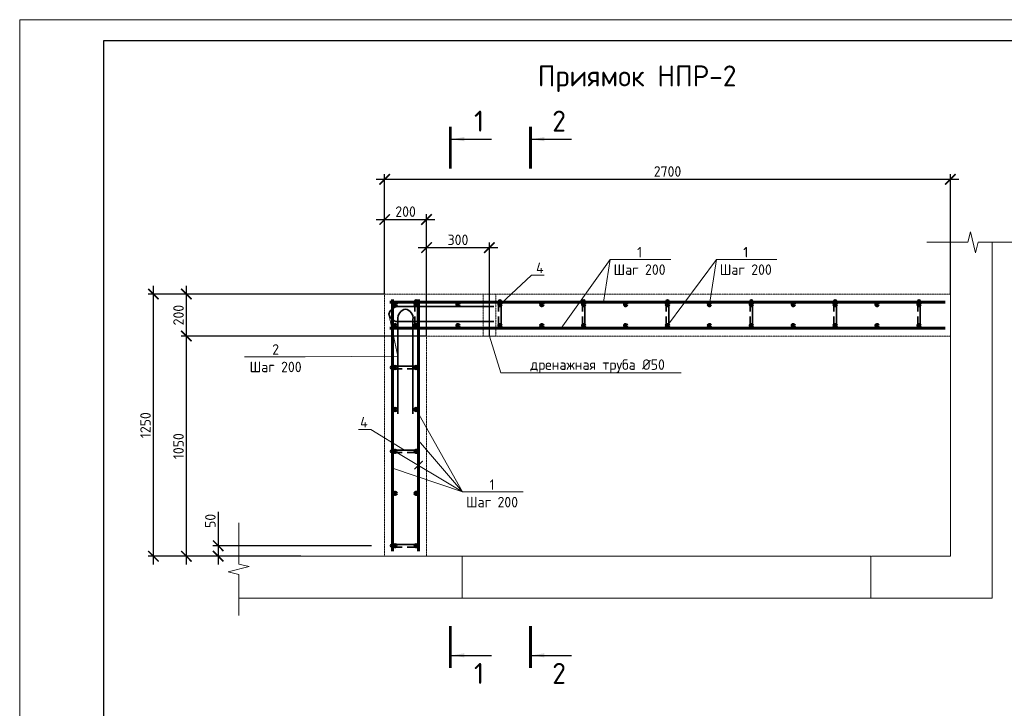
# Model space of a CAD drawing. Header units: millimetres. Extents: x 130535 to 3472113, y -52734 to 121434.
# Tile 30 of 100: x 410135 to 433631, y 17792 to 34210. Entities that reach past the tile are written whole.
import ezdxf
from ezdxf import colors
from ezdxf.entities.mleader import LeaderData, LeaderLine
from ezdxf.enums import TextEntityAlignment as Align
from ezdxf.math import Vec2, Vec3

# ---------------------------------------------------------------- set-up
doc = ezdxf.new("R2010")
doc.units = ezdxf.units.MM
doc.linetypes.add('DASHED', pattern=[7, 5, -2, 0])
doc.layers.get('DEFPOINTS').update_dxf_attribs({"color": 1, "lineweight": 0})
for name, color, linetype, lineweight in [('Основная 0.35', 200, 'Continuous', 35), ('Основная 0.60', 142, 'Continuous', 60), ('РАЗМЕРЫ', 1, 'Continuous', 9), ('Символы 0.20', 1, 'Continuous', 20), ('Текст 5.00', 82, 'Continuous', 50), ('Тонкая', 81, 'Continuous', 20), ('Тонкая 0.20', 30, 'Continuous', 20), ('ТОНКИЕ', 7, 'Continuous', 9), ('Штриховая 0.20', 42, 'DASHED', 20)]:
    doc.layers.add(name, color=color, linetype=linetype, lineweight=lineweight)
doc.layers.add('ТОЛСТЫЕ_ОСНОВНЫЕ', color=6, linetype='Continuous')
doc.styles.add('GOST-2.304_Type-B', font='GOST_Common.ttf')
doc.dimstyles.new('СПДС', dxfattribs={"dimscale": 100, "dimtxt": 2.5, "dimasz": 2.5, "dimexe": 1.25, "dimexo": 0, "dimtad": 1, "dimdec": 0, "dimtxsty": 'GOST-2.304_Type-B', "dimblk": 'ARCHTICK', "dimcen": 2.5, "dimdle": 2, "dimadec": 0, "dimazin": 2, "dimtfac": 0.75, "dimtdec": 0, "dimtmove": 1, "dimatfit": 3, "dimfxl": 1, "dimtolj": 1, "dimarcsym": 1})

# ---------------------------------------------------------------- blocks, each defined once
blk = doc.blocks.new('*U5')
at = {"layer": 'ТОЛСТЫЕ_ОСНОВНЫЕ', "color": 6}
blk.add_lwpolyline([(20, 5), (589, 5), (589, 415), (20, 415)], close=True, dxfattribs=at)
at = {"layer": 'ТОНКИЕ'}
blk.add_lwpolyline([(0, 0), (594, 0), (594, 420), (0, 420)], close=True, dxfattribs=at)
blk = doc.blocks.new('_ArchTick')
at = {"color": 0, "linetype": 'ByBlock', "const_width": 0.15}
blk.add_lwpolyline([(-0.5, -0.5), (0.5, 0.5)], dxfattribs=at)
blk = doc.blocks.new('*D420')
at = {"layer": 'DEFPOINTS', "color": 0, "linetype": 'Continuous', "lineweight": 0, "transparency": 16777216}
for p in [(418532, 21667), (414872, 21417), (416844, 21417)]:
    blk.add_point(p, dxfattribs=at)
at = {"layer": 'РАЗМЕРЫ', "color": 0, "linetype": 'Continuous', "lineweight": -2, "transparency": 16777216}
for p, q in [((414872, 22473), (414872, 21667)), ((414872, 21867), (414872, 21217)), ((418532, 21667), (414747, 21667)), ((416844, 21417), (414747, 21417))]:
    blk.add_line(p, q, dxfattribs=at)
at = {"layer": 'РАЗМЕРЫ', "color": 0, "linetype": 'Continuous', "lineweight": -2, "transparency": 16777216, "xscale": 250, "yscale": 250, "zscale": 250}
for p, rotation in [((414872, 21667), 90), ((414872, 21417), 270)]:
    blk.add_blockref('_ArchTick', p, dxfattribs=dict(at, rotation=rotation))
at = {"layer": 'РАЗМЕРЫ', "color": 0, "linetype": 'Continuous', "lineweight": 0, "transparency": 16777216, "insert": (414685, 22260), "char_height": 250, "attachment_point": 5, "rotation": 90, "style": 'GOST-2.304_Type-B'}
blk.add_mtext('\\A1;50', dxfattribs=at)
blk = doc.blocks.new('*D421')
at = {"layer": 'DEFPOINTS', "color": 0, "linetype": 'Continuous', "lineweight": 0, "transparency": 16777216}
for p in [(414112, 26667), (419844, 26667), (415363, 21417)]:
    blk.add_point(p, dxfattribs=at)
at = {"layer": 'РАЗМЕРЫ', "color": 0, "linetype": 'Continuous', "lineweight": -2, "transparency": 16777216}
for p, q in [((414112, 21217), (414112, 26867)), ((419844, 26667), (413987, 26667)), ((415363, 21417), (413987, 21417))]:
    blk.add_line(p, q, dxfattribs=at)
at = {"layer": 'РАЗМЕРЫ', "color": 0, "linetype": 'Continuous', "lineweight": -2, "transparency": 16777216, "xscale": 250, "yscale": 250, "zscale": 250}
for p, rotation in [((414112, 26667), 90), ((414112, 21417), 270)]:
    blk.add_blockref('_ArchTick', p, dxfattribs=dict(at, rotation=rotation))
at = {"layer": 'РАЗМЕРЫ', "color": 0, "linetype": 'Continuous', "lineweight": 0, "transparency": 16777216, "insert": (413925, 24042), "char_height": 250, "attachment_point": 5, "rotation": 90, "style": 'GOST-2.304_Type-B'}
blk.add_mtext('\\A1;1050', dxfattribs=at)
blk = doc.blocks.new('*D422')
at = {"layer": 'DEFPOINTS', "color": 0, "linetype": 'Continuous', "lineweight": 0, "transparency": 16777216}
for p in [(414112, 27667), (418844, 27667), (419844, 26667)]:
    blk.add_point(p, dxfattribs=at)
at = {"layer": 'РАЗМЕРЫ', "color": 0, "linetype": 'Continuous', "lineweight": -2, "transparency": 16777216}
for p, q in [((414112, 26467), (414112, 27867)), ((418844, 27667), (413987, 27667)), ((419844, 26667), (413987, 26667))]:
    blk.add_line(p, q, dxfattribs=at)
at = {"layer": 'РАЗМЕРЫ', "color": 0, "linetype": 'Continuous', "lineweight": -2, "transparency": 16777216, "xscale": 250, "yscale": 250, "zscale": 250}
for p, rotation in [((414112, 27667), 90), ((414112, 26667), 270)]:
    blk.add_blockref('_ArchTick', p, dxfattribs=dict(at, rotation=rotation))
at = {"layer": 'РАЗМЕРЫ', "color": 0, "linetype": 'Continuous', "lineweight": 0, "transparency": 16777216, "insert": (413925, 27167), "char_height": 250, "attachment_point": 5, "rotation": 90, "style": 'GOST-2.304_Type-B'}
blk.add_mtext('\\A1;200', dxfattribs=at)
blk = doc.blocks.new('*D423')
at = {"layer": 'DEFPOINTS', "color": 0, "linetype": 'Continuous', "lineweight": 0, "transparency": 16777216}
for p in [(419844, 29446), (418844, 27667), (419844, 26667)]:
    blk.add_point(p, dxfattribs=at)
at = {"layer": 'РАЗМЕРЫ', "color": 0, "linetype": 'Continuous', "lineweight": -2, "transparency": 16777216}
for p, q in [((418644, 29446), (420044, 29446)), ((418844, 27667), (418844, 29571)), ((419844, 26667), (419844, 29571))]:
    blk.add_line(p, q, dxfattribs=at)
at = {"layer": 'РАЗМЕРЫ', "color": 0, "linetype": 'Continuous', "lineweight": -2, "transparency": 16777216, "xscale": 250, "yscale": 250, "zscale": 250, "rotation": 180}
blk.add_blockref('_ArchTick', (418844, 29446), dxfattribs=at)
at = {"layer": 'РАЗМЕРЫ', "color": 0, "linetype": 'Continuous', "lineweight": -2, "transparency": 16777216, "xscale": 250, "yscale": 250, "zscale": 250}
blk.add_blockref('_ArchTick', (419844, 29446), dxfattribs=at)
at = {"layer": 'РАЗМЕРЫ', "color": 0, "linetype": 'Continuous', "lineweight": 0, "transparency": 16777216, "insert": (419344, 29634), "char_height": 250, "attachment_point": 5, "style": 'GOST-2.304_Type-B'}
blk.add_mtext('\\A1;200', dxfattribs=at)
blk = doc.blocks.new('A$C862932c0')
at = {"layer": 'Основная 0.35'}
for p, q in [((130, 6), (6, 6)), ((6, -6), (56, -6)), ((130, -6), (80, -6))]:
    blk.add_line(p, q, dxfattribs=at)
for centre, start, end in [((6, 0), 90, 270), ((130, 0), 270, 90)]:
    blk.add_arc(centre, 6, start, end, dxfattribs=at)
blk = doc.blocks.new('_None')
blk = doc.blocks.new('*D415')
at = {"layer": 'DEFPOINTS', "color": 0, "linetype": 'Continuous', "lineweight": 0, "transparency": 16777216}
for p in [(432344, 30405), (418844, 29167), (432344, 27667)]:
    blk.add_point(p, dxfattribs=at)
at = {"layer": 'РАЗМЕРЫ', "color": 0, "linetype": 'Continuous', "lineweight": -2, "transparency": 16777216}
for p, q in [((418644, 30405), (432544, 30405)), ((418844, 29167), (418844, 30530)), ((432344, 27667), (432344, 30530))]:
    blk.add_line(p, q, dxfattribs=at)
at = {"layer": 'РАЗМЕРЫ', "color": 0, "linetype": 'Continuous', "lineweight": -2, "transparency": 16777216, "xscale": 250, "yscale": 250, "zscale": 250, "rotation": 180}
blk.add_blockref('_ArchTick', (418844, 30405), dxfattribs=at)
at = {"layer": 'РАЗМЕРЫ', "color": 0, "linetype": 'Continuous', "lineweight": -2, "transparency": 16777216, "xscale": 250, "yscale": 250, "zscale": 250}
blk.add_blockref('_ArchTick', (432344, 30405), dxfattribs=at)
at = {"layer": 'РАЗМЕРЫ', "color": 0, "linetype": 'Continuous', "lineweight": 0, "transparency": 16777216, "insert": (425594, 30592), "char_height": 250, "attachment_point": 5, "style": 'GOST-2.304_Type-B'}
blk.add_mtext('\\A1;2700', dxfattribs=at)
blk = doc.blocks.new('*D416')
at = {"layer": 'DEFPOINTS', "color": 0, "linetype": 'Continuous', "lineweight": 0, "transparency": 16777216}
for p in [(413325, 27667), (416844, 27667), (415363, 21417)]:
    blk.add_point(p, dxfattribs=at)
at = {"layer": 'РАЗМЕРЫ', "color": 0, "linetype": 'Continuous', "lineweight": -2, "transparency": 16777216}
for p, q in [((413325, 21217), (413325, 27867)), ((416844, 27667), (413200, 27667)), ((415363, 21417), (413200, 21417))]:
    blk.add_line(p, q, dxfattribs=at)
at = {"layer": 'РАЗМЕРЫ', "color": 0, "linetype": 'Continuous', "lineweight": -2, "transparency": 16777216, "xscale": 250, "yscale": 250, "zscale": 250}
for p, rotation in [((413325, 27667), 90), ((413325, 21417), 270)]:
    blk.add_blockref('_ArchTick', p, dxfattribs=dict(at, rotation=rotation))
at = {"layer": 'РАЗМЕРЫ', "color": 0, "linetype": 'Continuous', "lineweight": 0, "transparency": 16777216, "insert": (413137, 24542), "char_height": 250, "attachment_point": 5, "rotation": 90, "style": 'GOST-2.304_Type-B'}
blk.add_mtext('\\A1;1250', dxfattribs=at)
blk = doc.blocks.new('*D417')
at = {"layer": 'DEFPOINTS', "color": 0, "linetype": 'Continuous', "lineweight": 0, "transparency": 16777216}
for p in [(421344, 28775), (419844, 26667), (421344, 26667)]:
    blk.add_point(p, dxfattribs=at)
at = {"layer": 'РАЗМЕРЫ', "color": 0, "linetype": 'Continuous', "lineweight": -2, "transparency": 16777216}
for p, q in [((419844, 26667), (419844, 28900)), ((421344, 26667), (421344, 28900)), ((419644, 28775), (421544, 28775))]:
    blk.add_line(p, q, dxfattribs=at)
at = {"layer": 'РАЗМЕРЫ', "color": 0, "linetype": 'Continuous', "lineweight": -2, "transparency": 16777216, "xscale": 250, "yscale": 250, "zscale": 250, "rotation": 180}
blk.add_blockref('_ArchTick', (419844, 28775), dxfattribs=at)
at = {"layer": 'РАЗМЕРЫ', "color": 0, "linetype": 'Continuous', "lineweight": -2, "transparency": 16777216, "xscale": 250, "yscale": 250, "zscale": 250}
blk.add_blockref('_ArchTick', (421344, 28775), dxfattribs=at)
at = {"layer": 'РАЗМЕРЫ', "color": 0, "linetype": 'Continuous', "lineweight": 0, "transparency": 16777216, "insert": (420594, 28962), "char_height": 250, "attachment_point": 5, "style": 'GOST-2.304_Type-B'}
blk.add_mtext('\\A1;300', dxfattribs=at)

msp = doc.modelspace()

# ---------------------------------------------------------------- linework, layer by layer
at = {"layer": 'Основная 0.35'}
for p, q in [((421446, 27371.1), (419196, 27371.1)), ((419340.9, 27311.5), (419339.1, 27311.5)), ((418946, 27189.9), (418946, 27191.7)), ((419159.7, 24811.5), (419159.7, 27061.5)), ((419520.3, 24811.5), (419520.3, 27061.5)), ((421446, 27010.5), (419196, 27010.5))]:
    msp.add_line(p, q, dxfattribs=at)
for centre, start, end in [((419173.4, 27139.1), 84.44835, 167.41224), ((419391.7, 27084), 102.58776, 185.55165), ((419288.3, 27084), 354.44835, 77.41224), ((419173.4, 27242.5), 192.58776, 275.55165)]:
    msp.add_arc(centre, 233.1, start, end, dxfattribs=at)
at = {"layer": 'Основная 0.60'}
for p, q in [((419034.1, 27541.9), (419034.1, 21541.9)), ((419654.1, 27541.9), (419654.1, 21541.9)), ((432219.1, 27476.9), (418969.1, 27476.9)), ((432219.1, 26856.9), (418969.1, 26856.9))]:
    msp.add_line(p, q, dxfattribs=at)
for centre in [(419094.1, 27416.9), (419094.1, 27416.9), (419594.1, 27416.9), (420594.1, 27416.9), (421594.1, 27416.9), (422594.1, 27416.9), (423594.1, 27416.9), (424594.1, 27416.9), (425594.1, 27416.9), (426594.1, 27416.9), (427594.1, 27416.9), (428594.1, 27416.9), (429594.1, 27416.9), (430594.1, 27416.9), (431594.1, 27416.9), (419094.1, 26916.9), (419594.1, 26916.9), (420594.1, 26916.9), (421594.1, 26916.9), (422594.1, 26916.9), (423594.1, 26916.9), (424594.1, 26916.9), (425594.1, 26916.9), (426594.1, 26916.9), (427594.1, 26916.9), (428594.1, 26916.9), (429594.1, 26916.9), (430594.1, 26916.9), (431594.1, 26916.9), (419094.1, 25916.9), (419594.1, 25916.9), (419094.1, 24916.9), (419594.1, 24916.9), (419094.1, 23916.9), (419594.1, 23916.9), (419094.1, 22916.9), (419594.1, 22916.9), (419094.1, 21666.9), (419594.1, 21666.9)]:
    msp.add_circle(centre, 30, dxfattribs=at)
at = {"layer": 'РАЗМЕРЫ', "linetype": 'Continuous', "lineweight": 0}
for p, q in [((432344.1, 28902.2), (432344.1, 21416.9)), ((433344.1, 28902.2), (433344.1, 20416.9)), ((423059, 26856.9), (424224.9, 28492.5)), ((425594.1, 26916.9), (426760, 28492.5)), ((420704.9, 22949.3), (419654.1, 24173.5)), ((419094.1, 23916.9), (420704.9, 22949.3)), ((420704.9, 22949.3), (419034.1, 23514.5))]:
    msp.add_line(p, q, dxfattribs=at)
at = {"layer": 'Тонкая'}
for points in [[(431779.4, 28902.2), (431929.4, 28902.2), (432758.9, 28902.2), (432821.4, 29152.2), (432946.4, 28652.2), (433008.9, 28902.2), (433838.4, 28902.2), (433988.4, 28902.2)], [(415363.2, 20002.1), (415363.2, 20152.1), (415363.2, 20981.6), (415113.2, 21044.1), (415613.2, 21169.1), (415363.2, 21231.6), (415363.2, 22061.1), (415363.2, 22211.1)]]:
    msp.add_lwpolyline(points, dxfattribs=at)
at = {"layer": 'Тонкая 0.20'}
msp.add_line((415363.2, 21416.9), (420694.1, 21416.9), dxfattribs=at)
at = {"layer": 'Тонкая 0.20', "ltscale": 6}
for p, q in [((430458.9, 21416.9), (432344.1, 21416.9)), ((415363.2, 20416.9), (433344.1, 20416.9))]:
    msp.add_line(p, q, dxfattribs=at)
at = {"layer": 'Тонкая 0.20'}
msp.add_lwpolyline([(420694.1, 21416.9), (430444.1, 21416.8), (430444.1, 20416.9), (420694.1, 20416.9)], close=True, dxfattribs=at)
at = {"layer": 'ТОНКИЕ', "linetype": 'Continuous', "lineweight": 25, "ltscale": 200}
for p, q in [((420445.9, 31361.3), (421395.9, 31361.3)), ((422356.4, 31361.3), (423306.4, 31361.3)), ((420445.9, 19053.5), (421395.9, 19053.5)), ((422356.4, 19053.5), (423306.4, 19053.5))]:
    msp.add_line(p, q, dxfattribs=at)
at = {"layer": 'ТОНКИЕ', "linetype": 'Continuous', "lineweight": 25, "ltscale": 200, "const_width": 70}
for points in [[(420410.9, 31661.3), (420410.9, 30661.3)], [(422321.4, 31661.3), (422321.4, 30661.3)], [(420410.9, 18753.5), (420410.9, 19753.5)], [(422321.4, 18753.5), (422321.4, 19753.5)]]:
    msp.add_lwpolyline(points, dxfattribs=at)
at = {"layer": 'ТОНКИЕ', "linetype": 'Continuous', "lineweight": 25, "ltscale": 200}
for points in [[(420445.9, 31361.3), (420746.4, 31411.6), (420746.4, 31311)], [(422356.4, 31361.3), (422656.8, 31411.6), (422656.8, 31311)], [(420445.9, 19053.5), (420746.4, 19103.8), (420746.4, 19003.3)], [(422356.4, 19053.5), (422656.8, 19103.8), (422656.8, 19003.3)]]:
    msp.add_solid(points, dxfattribs=at)
at = {"layer": 'Штриховая 0.20'}
for p, q in [((432344.1, 27666.9), (418844.1, 27666.9)), ((418844.1, 27666.9), (418844.1, 21416.9)), ((419844.1, 21416.9), (419844.1, 26666.9)), ((419844.1, 26666.9), (432344.1, 26666.9)), ((418844.1, 21416.9), (419844.1, 21416.9)), ((430844.1, 21416.9), (431844.1, 21416.9))]:
    msp.add_line(p, q, dxfattribs=at)
msp.add_lwpolyline([(421194.1, 27666.9), (421194.1, 26666.9), (421494.1, 26666.9), (421494.1, 27666.9)], close=True, dxfattribs=at)

# ---------------------------------------------------------------- block references
at = {"xscale": 100, "yscale": 100, "zscale": 100}
msp.add_blockref('*U5', (410134.8, -7790.1), dxfattribs=at)
at = {"layer": 'Символы 0.20'}
for name, p, xscale, yscale, zscale, rotation in [('A$C862932c0', (419594.1, 27530.8), 5, 5, 5, 270), ('A$C862932c0', (421594.1, 27530.8), 5, 5, 5, 270), ('A$C862932c0', (423594.1, 27530.8), 5, 5, 5, 270), ('A$C862932c0', (425594.1, 27530.8), 5, 5, 5, 270), ('A$C862932c0', (427594.1, 27530.8), 5, 5, 5, 270), ('A$C862932c0', (429594.1, 27530.8), 5, 5, 5, 270), ('A$C862932c0', (431594.1, 27530.8), 5, 5, 5, 270), ('_ArchTick', (419654.1, 23591.7), 200, 200, 200, 180.0000000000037)]:
    msp.add_blockref(name, p, dxfattribs=dict(at, xscale=xscale, yscale=yscale, zscale=zscale, rotation=rotation))
at = {"layer": 'Символы 0.20', "xscale": 5, "yscale": 5, "zscale": 5}
for p in [(418980.2, 25916.9), (418980.2, 23916.9), (418980.2, 21666.9)]:
    msp.add_blockref('A$C862932c0', p, dxfattribs=at)

# ---------------------------------------------------------------- texts
at = {"layer": 'Текст 5.00', "style": 'GOST-2.304_Type-B'}
msp.add_text('Приямок НПР-2', height=500, dxfattribs=at).set_placement((424868, 32869.2), align=Align.MIDDLE_CENTER)
at = {"layer": 'ТОНКИЕ', "linetype": 'Continuous', "lineweight": 0, "char_height": 500, "attachment_point": 5, "style": 'GOST-2.304_Type-B'}
for s, insert in [('1', (421095.9, 31791.3)), ('2', (423006.4, 31791.3)), ('1', (421095.9, 18623.5)), ('2', (423006.4, 18623.5))]:
    msp.add_mtext_dynamic_manual_height_columns(s, width=723.88, gutter_width=25, heights=[0], dxfattribs=dict(at, insert=insert))

# ---------------------------------------------------------------- dimensions: what is measured, and where the dimension line sits
at = {"layer": 'РАЗМЕРЫ', "color": 3, "linetype": 'Continuous', "lineweight": 0}
for base, p1, p2, picture, middle in [((432344.1, 30404.9), (418844.1, 29166.9), (432344.1, 27666.9), '*D415', (425594.1, 30592.4)), ((419844.1, 29446.4), (418844.1, 27666.9), (419844.1, 26666.9), '*D423', (419344.1, 29633.9)), ((421344.1, 28774.9), (419844.1, 26666.9), (421344.1, 26666.9), '*D417', (420594.1, 28962.4))]:
    dim = msp.add_linear_dim(base=base, p1=p1, p2=p2, dimstyle='СПДС', override={"dimlfac": 0.2}, dxfattribs=at)
    dim.commit()
    dim.dimension.update_dxf_attribs({"geometry": picture, "text_midpoint": middle})
for base, p1, p2, angle, picture, middle in [((413324.7, 27666.9), (415363.2, 21416.9), (416844.1, 27666.9), 90, '*D416', (413137.2, 24541.9)), ((414112.3, 27666.9), (419844.1, 26666.9), (418844.1, 27666.9), 270, '*D422', (413924.8, 27166.9)), ((414112.3, 26666.9), (415363.2, 21416.9), (419844.1, 26666.9), 270, '*D421', (413924.8, 24041.9))]:
    dim = msp.add_linear_dim(base=base, p1=p1, p2=p2, angle=angle, dimstyle='СПДС', override={"dimlfac": 0.2}, dxfattribs=at)
    dim.commit()
    dim.dimension.update_dxf_attribs({"geometry": picture, "text_midpoint": middle})
dim = msp.add_linear_dim(base=(414872.1, 21416.9), p1=(418531.9, 21666.9), p2=(416844.1, 21416.9), angle=270, dimstyle='СПДС', override={"dimlfac": 0.2}, dxfattribs=at)
dim.commit()
dim.dimension.update_dxf_attribs({"geometry": '*D420', "text_midpoint": (414853.3, 22260), "dimtype": 160})

# ---------------------------------------------------------------- leaders
at = {"layer": 'Символы 0.20'}
ml = msp.add_multileader_mtext('Standard', dxfattribs=at)
ml.set_content('1\\PШаг 200', color=256, style='GOST-2.304_Type-B')
ml.set_leader_properties(color=256, linetype='ByLayer', lineweight=-1)
ml.set_arrow_properties(name='NONE')
ml.build(insert=Vec2(0, 0))
ml.multileader.update_dxf_attribs({"text_left_attachment_type": 6, "text_right_attachment_type": 6, "dogleg_length": 1, "arrow_head_size": 18, "scale": 20})
ctx = ml.context
ctx.base_point, ctx.scale, ctx.char_height, ctx.arrow_head_size, ctx.landing_gap_size, ctx.plane_origin = Vec3(424324.9, 28492.5), 20, 250, 18, 9, Vec3(420474.2, 28109.1)
ctx.left_attachment, ctx.right_attachment, ctx.text_align_type = 6, 6, 1
notes = []
notes.append((ctx, [(0, (1, 1, 0), (424224.9, 28492.5), (1, 0), 100, [(0, [(424068.3, 27476.9)], 0, [])])]))
ctx.mtext.insert, ctx.mtext.alignment, ctx.mtext.flow_direction = Vec3(424926.7, 28792.5), 2, 5
ml = msp.add_multileader_mtext('Standard', dxfattribs=at)
ml.set_content('1\\PШаг 200', color=256, style='GOST-2.304_Type-B')
ml.set_leader_properties(color=256, linetype='ByLayer', lineweight=-1)
ml.set_arrow_properties(name='NONE')
ml.build(insert=Vec2(0, 0))
ml.multileader.update_dxf_attribs({"text_left_attachment_type": 6, "text_right_attachment_type": 6, "dogleg_length": 1, "arrow_head_size": 18, "scale": 20})
ctx = ml.context
ctx.base_point, ctx.scale, ctx.char_height, ctx.arrow_head_size, ctx.landing_gap_size, ctx.plane_origin = Vec3(426860, 28492.5), 20, 250, 18, 9, Vec3(423009.3, 28109.1)
ctx.left_attachment, ctx.right_attachment, ctx.text_align_type = 6, 6, 1
notes.append((ctx, [(0, (1, 1, 0), (426760, 28492.5), (1, 0), 100, [(0, [(426594.1, 27416.9)], 0, [])])]))
ctx.mtext.insert, ctx.mtext.alignment, ctx.mtext.flow_direction = Vec3(427461.8, 28792.5), 2, 5
ml = msp.add_multileader_mtext('Standard', dxfattribs=at)
ml.set_content('4', color=256, style='GOST-2.304_Type-B')
ml.set_leader_properties(color=256, linetype='ByLayer', lineweight=-1)
ml.set_arrow_properties(name='NONE')
ml.build(insert=Vec2(0, 0))
ml.multileader.update_dxf_attribs({"text_left_attachment_type": 6, "text_right_attachment_type": 6, "dogleg_length": 1, "arrow_head_size": 18, "scale": 20})
ctx = ml.context
ctx.base_point, ctx.scale, ctx.char_height, ctx.arrow_head_size, ctx.landing_gap_size, ctx.plane_origin = Vec3(422448.2, 28117.6), 20, 250, 18, 9, Vec3(420716.2, 25428.7)
ctx.left_attachment, ctx.right_attachment = 6, 6
notes.append((ctx, [(0, (1, 1, 0), (422348.2, 28117.6), (1, 0), 100, [(0, [(421624.1, 27440.8)], 0, [])])]))
ctx.mtext.insert, ctx.mtext.flow_direction = Vec3(422457.2, 28417.6), 5
ml = msp.add_multileader_mtext('Standard', dxfattribs=at)
ml.set_content('2\\PШаг 200', color=256, style='GOST-2.304_Type-B')
ml.set_leader_properties(color=256, linetype='ByLayer', lineweight=-1)
ml.set_arrow_properties(name='NONE')
ml.build(insert=Vec2(0, 0))
ml.multileader.update_dxf_attribs({"text_left_attachment_type": 6, "text_right_attachment_type": 6, "dogleg_length": 1, "arrow_head_size": 18, "scale": 20})
ctx = ml.context
ctx.base_point, ctx.scale, ctx.char_height, ctx.arrow_head_size, ctx.landing_gap_size, ctx.plane_origin = Vec3(415640.1, 26172), 20, 250, 18, 9, Vec3(416063.8, 27816.1)
ctx.left_attachment, ctx.right_attachment, ctx.text_align_type = 6, 6, 1
notes.append((ctx, [(0, (1, 1, 0), (416943.7, 26172), (-1, 0), 100, [(1, [(418946, 27191.7), (419159.7, 26186.5)], 0, [])])]))
ctx.mtext.insert, ctx.mtext.alignment, ctx.mtext.flow_direction = Vec3(416241.9, 26472), 2, 5
ml = msp.add_multileader_mtext('Standard', dxfattribs=at)
ml.set_content('дренажная труба %%C50', color=256, style='GOST-2.304_Type-B')
ml.set_leader_properties(color=256, linetype='ByLayer', lineweight=-1)
ml.set_arrow_properties(name='NONE')
ml.build(insert=Vec2(0, 0))
ml.multileader.update_dxf_attribs({"text_left_attachment_type": 6, "text_right_attachment_type": 6, "dogleg_length": 1, "arrow_head_size": 18, "scale": 20})
ctx = ml.context
ctx.base_point, ctx.scale, ctx.char_height, ctx.arrow_head_size, ctx.landing_gap_size, ctx.plane_origin = Vec3(422254.8, 25786.2), 20, 250, 18, 9, Vec3(421537.9, 22009.4)
ctx.left_attachment, ctx.right_attachment, ctx.text_align_type = 6, 6, 1
notes.append((ctx, [(1, (1, 1, 0), (421615.7, 25786.2), (1, 0), 639.1, [(0, [(421344.1, 26666.9)], 0, [])])]))
ctx.mtext.insert, ctx.mtext.alignment, ctx.mtext.flow_direction = Vec3(423924.4, 26111.2), 2, 5
ml = msp.add_multileader_mtext('Standard', dxfattribs=at)
ml.set_content('1\\PШаг 200', color=256, style='GOST-2.304_Type-B')
ml.set_leader_properties(color=256, linetype='ByLayer', lineweight=-1)
ml.set_arrow_properties(name='NONE')
ml.build(insert=Vec2(0, 0))
ml.multileader.update_dxf_attribs({"text_left_attachment_type": 6, "text_right_attachment_type": 6, "dogleg_length": 1, "arrow_head_size": 18, "scale": 20})
ctx = ml.context
ctx.base_point, ctx.scale, ctx.char_height, ctx.arrow_head_size, ctx.landing_gap_size, ctx.plane_origin = Vec3(420804.9, 22949.3), 20, 250, 18, 9, Vec3(416954.2, 22565.9)
ctx.left_attachment, ctx.right_attachment, ctx.text_align_type = 6, 6, 1
notes.append((ctx, [(0, (1, 1, 0), (420704.9, 22949.3), (1, 0), 100, [(0, [(419594.1, 24916.9)], 0, [])])]))
ctx.mtext.insert, ctx.mtext.alignment, ctx.mtext.flow_direction = Vec3(421406.7, 23249.3), 2, 5
ml = msp.add_multileader_mtext('Standard', dxfattribs=at)
ml.set_content('4', color=256, style='GOST-2.304_Type-B')
ml.set_leader_properties(color=256, linetype='ByLayer', lineweight=-1)
ml.set_arrow_properties(name='NONE')
ml.build(insert=Vec2(0, 0))
ml.multileader.update_dxf_attribs({"text_left_attachment_type": 6, "text_right_attachment_type": 6, "dogleg_length": 1, "arrow_head_size": 18, "scale": 20})
ctx = ml.context
ctx.base_point, ctx.scale, ctx.char_height, ctx.arrow_head_size, ctx.landing_gap_size, ctx.plane_origin = Vec3(418249.8, 24440.2), 20, 250, 18, 9, Vec3(418070.2, 23696.9)
ctx.left_attachment, ctx.right_attachment = 6, 6
notes.append((ctx, [(0, (1, 1, 0), (418517.8, 24440.2), (-1, 0), 100, [(0, [(419320.2, 23946.9)], 0, [])])]))
ctx.mtext.insert, ctx.mtext.flow_direction = Vec3(418258.8, 24740.2), 5
for ctx, leaders in notes:
    for number, flags, end, landing, length, lines in leaders:
        leader = LeaderData()
        leader.index, (leader.has_last_leader_line, leader.has_dogleg_vector, leader.attachment_direction) = number, flags
        leader.last_leader_point, leader.dogleg_vector, leader.dogleg_length = Vec3(end), Vec3(landing), length
        for number, points, colour, breaks in lines:
            line = LeaderLine()
            line.index, line.vertices, line.color, line.breaks = number, Vec3.list(points), colors.encode_raw_color(colour), breaks
            leader.lines.append(line)
        ctx.leaders.append(leader)

doc.saveas('drawing.dxf')
